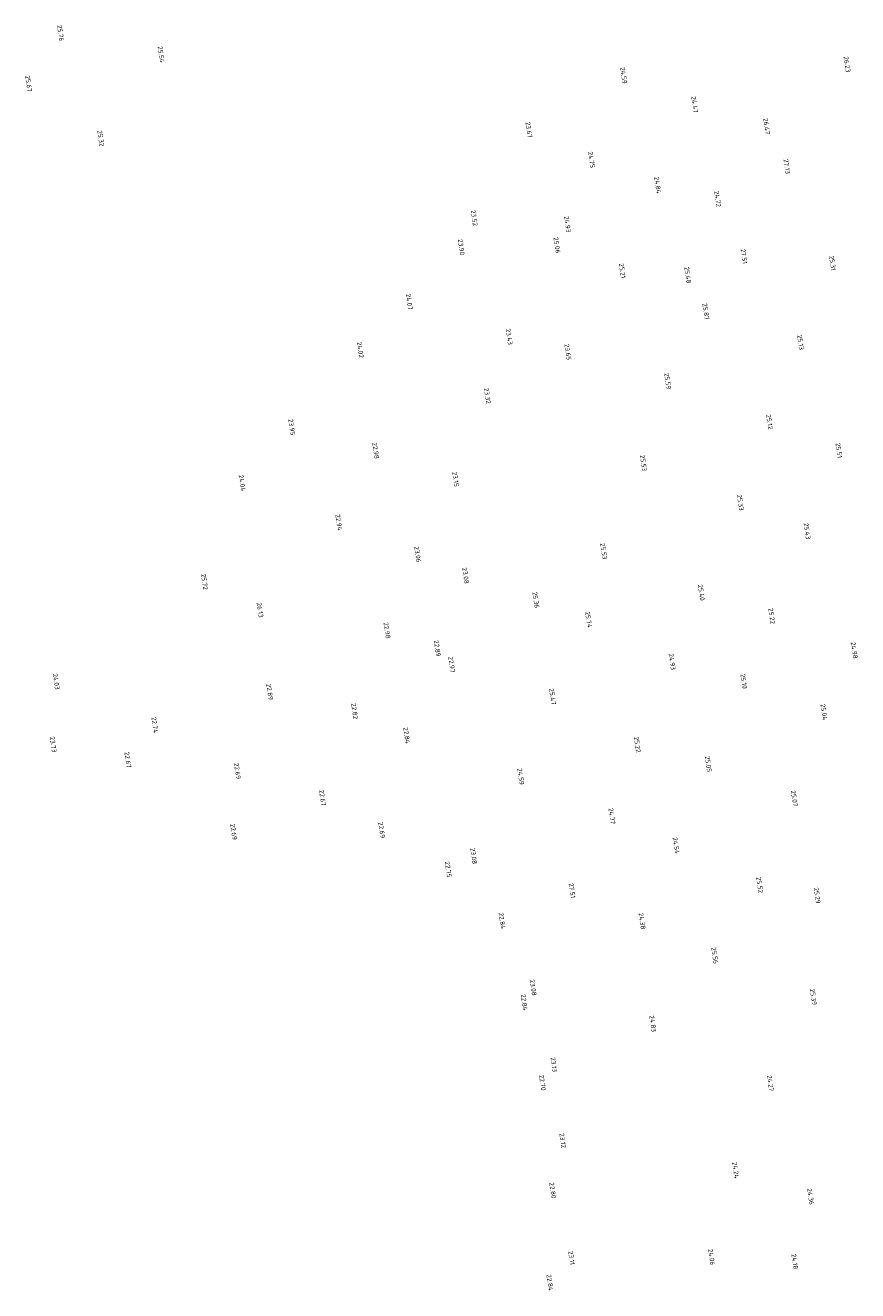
# Model space of a CAD drawing. Extents: x 184312 to 185605, y 346435 to 348273.
# Tile 16 of 18: x 184960 to 185279, y 347785 to 348270. Entities that reach past the tile are written whole.
import ezdxf
from ezdxf.enums import TextEntityAlignment as Align

# ---------------------------------------------------------------- set-up
doc = ezdxf.new("R2010")
doc.units = 0
doc.layers.add('rijk_10Anno', color=254, linetype='Continuous')
doc.styles.add('NLCS-ISO-ANNOTATIVE-T18', font='NLCS-ISO.ttf', dxfattribs={"height": 1.8})

# ---------------------------------------------------------------- blocks, each defined once
blk = doc.blocks.new('SAL-HOOGTELABEL-SO')
at = {"color": 0, "linetype": 'ByBlock', "lineweight": -2, "style": 'NLCS-ISO-ANNOTATIVE-T18'}
blk.add_attdef('HOOGTE', text='', height=1.8, dxfattribs=at).set_placement((2.79, 0), align=Align.RIGHT)

msp = doc.modelspace()

# ---------------------------------------------------------------- block references
at = {"layer": 'rijk_10Anno', "color": 254, "rotation": 278.271}
for p, values in [((184972.34, 348266.18, 25.76), {'HOOGTE': '25.76'}), ((185010.91, 348257.94, 25.54), {'HOOGTE': '25.54'}), ((185273.8, 348254.24, 26.23), {'HOOGTE': '26.23'}), ((185188.18, 348249.86, 24.59), {'HOOGTE': '24.59'}), ((184960.14, 348246.78, 25.67), {'HOOGTE': '25.67'}), ((185215.39, 348238.73, 24.47), {'HOOGTE': '24.47'}), ((185151.86, 348229.09, 23.67), {'HOOGTE': '23.67'}), ((185242.95, 348230.46, 26.47), {'HOOGTE': '26.47'}), ((184987.77, 348225.85, 25.32), {'HOOGTE': '25.32'}), ((185175.85, 348217.6, 24.75), {'HOOGTE': '24.75'}), ((185250.71, 348215.29, 27.13), {'HOOGTE': '27.13'}), ((185201.24, 348207.8, 24.84), {'HOOGTE': '24.84'}), ((185224.2, 348202.64, 24.72), {'HOOGTE': '24.72'}), ((185130.89, 348195.35, 23.52), {'HOOGTE': '23.52'}), ((185166.64, 348192.86, 24.93), {'HOOGTE': '24.93'}), ((185125.92, 348184.17, 23.9), {'HOOGTE': '23.90'}), ((185162.59, 348184.88, 25.06), {'HOOGTE': '25.06'}), ((185234.27, 348180.82, 27.51), {'HOOGTE': '27.51'}), ((185187.61, 348175.3, 25.21), {'HOOGTE': '25.21'}), ((185268.19, 348178.21, 25.31), {'HOOGTE': '25.31'}), ((185212.77, 348173.34, 25.48), {'HOOGTE': '25.48'}), ((185106.02, 348163.23, 24.07), {'HOOGTE': '24.07'}), ((185219.68, 348159.45, 25.87), {'HOOGTE': '25.87'}), ((185144.31, 348149.79, 23.43), {'HOOGTE': '23.43'}), ((185255.93, 348147.85, 25.13), {'HOOGTE': '25.13'}), ((185087.24, 348144.8, 24.02), {'HOOGTE': '24.02'}), ((185166.79, 348143.95, 23.65), {'HOOGTE': '23.65'}), ((185205.04, 348132.74, 25.59), {'HOOGTE': '25.59'}), ((185135.95, 348127.21, 23.32), {'HOOGTE': '23.32'}), ((185244.04, 348117.39, 25.12), {'HOOGTE': '25.12'}), ((185060.98, 348115.14, 23.95), {'HOOGTE': '23.95'}), ((185270.63, 348106.4, 25.51), {'HOOGTE': '25.51'}), ((185093.15, 348106.11, 22.98), {'HOOGTE': '22.98'}), ((185195.75, 348101.39, 25.53), {'HOOGTE': '25.53'}), ((185041.95, 348093.72, 24.04), {'HOOGTE': '24.04'}), ((185123.73, 348095.42, 23.15), {'HOOGTE': '23.15'}), ((185232.92, 348086.25, 25.33), {'HOOGTE': '25.33'}), ((185079.02, 348078.62, 22.94), {'HOOGTE': '22.94'}), ((185258.5, 348075.27, 25.43), {'HOOGTE': '25.43'}), ((185180.52, 348067.59, 25.53), {'HOOGTE': '25.53'}), ((185109.24, 348066.41, 23.06), {'HOOGTE': '23.06'}), ((185127.61, 348058.25, 23.08), {'HOOGTE': '23.08'}), ((185027.51, 348055.92, 25.71), {'HOOGTE': '25.72'}), ((185154.53, 348048.95, 25.36), {'HOOGTE': '25.36'}), ((185217.93, 348051.74, 25.4), {'HOOGTE': '25.40'}), ((185048.79, 348045.28, 26.13), {'HOOGTE': '26.13'}), ((185174.72, 348041.34, 25.73), {'HOOGTE': '25.74'}), ((185244.94, 348042.79, 25.22), {'HOOGTE': '25.22'}), ((185097.48, 348037.21, 22.98), {'HOOGTE': '22.98'}), ((185116.76, 348030.36, 22.89), {'HOOGTE': '22.89'}), ((185276.55, 348029.52, 24.98), {'HOOGTE': '24.98'}), ((185122.26, 348024.21, 22.97), {'HOOGTE': '22.97'}), ((185206.76, 348025.22, 24.93), {'HOOGTE': '24.93'}), ((184970.69, 348017.68, 24.03), {'HOOGTE': '24.03'}), ((185234.18, 348018, 25.1), {'HOOGTE': '25.10'}), ((185052.52, 348013.69, 22.89), {'HOOGTE': '22.89'}), ((185160.92, 348011.88, 25.47), {'HOOGTE': '25.47'}), ((185085.03, 348006.36, 22.82), {'HOOGTE': '22.82'}), ((185264.96, 348005.95, 25.04), {'HOOGTE': '25.04'}), ((185008.52, 348001.02, 22.74), {'HOOGTE': '22.74'}), ((185105.02, 347996.96, 22.84), {'HOOGTE': '22.84'}), ((184969.53, 347993.57, 23.73), {'HOOGTE': '23.73'}), ((185193.41, 347993.52, 25.22), {'HOOGTE': '25.22'}), ((184998.14, 347987.7, 22.67), {'HOOGTE': '22.67'}), ((185220.62, 347986.05, 25.05), {'HOOGTE': '25.05'}), ((185040.15, 347983.38, 22.69), {'HOOGTE': '22.69'}), ((185148.75, 347981.19, 24.59), {'HOOGTE': '24.59'}), ((185072.74, 347973.15, 22.67), {'HOOGTE': '22.67'}), ((185253.55, 347972.92, 25.07), {'HOOGTE': '25.07'}), ((185183.67, 347966.09, 24.77), {'HOOGTE': '24.77'}), ((185038.7, 347960.07, 22.69), {'HOOGTE': '22.69'}), ((185095.45, 347960.71, 22.69), {'HOOGTE': '22.69'}), ((185208.29, 347954.72, 24.54), {'HOOGTE': '24.54'}), ((185130.71, 347950.82, 23.08), {'HOOGTE': '23.08'}), ((185120.96, 347945.69, 22.75), {'HOOGTE': '22.75'}), ((185168.37, 347937.74, 27.5), {'HOOGTE': '27.51'}), ((185240.31, 347939.69, 25.52), {'HOOGTE': '25.52'}), ((185262.37, 347935.65, 25.29), {'HOOGTE': '25.29'}), ((185141.59, 347925.94, 22.84), {'HOOGTE': '22.84'}), ((185195.24, 347925.8, 24.38), {'HOOGTE': '24.38'}), ((185223.1, 347912.61, 25.56), {'HOOGTE': '25.56'}), ((185153.5, 347900.38, 23.08), {'HOOGTE': '23.08'}), ((185150.08, 347894.68, 22.84), {'HOOGTE': '22.84'}), ((185260.89, 347896.79, 25.39), {'HOOGTE': '25.39'}), ((185199.36, 347886.47, 24.83), {'HOOGTE': '24.83'}), ((185161.42, 347871.07, 23.13), {'HOOGTE': '23.13'}), ((185157.04, 347864, 22.7), {'HOOGTE': '22.70'}), ((185244.42, 347863.72, 24.27), {'HOOGTE': '24.27'}), ((185164.79, 347841.98, 23.12), {'HOOGTE': '23.12'}), ((185231.13, 347830.36, 24.24), {'HOOGTE': '24.24'}), ((185160.99, 347822.65, 22.8), {'HOOGTE': '22.80'}), ((185259.82, 347820.26, 24.36), {'HOOGTE': '24.36'}), ((185168.1, 347797.21, 23.11), {'HOOGTE': '23.11'}), ((185221.84, 347797.1, 24.06), {'HOOGTE': '24.06'}), ((185253.74, 347795.52, 24.18), {'HOOGTE': '24.18'}), ((185159.91, 347787.28, 22.84), {'HOOGTE': '22.84'})]:
    msp.add_blockref('SAL-HOOGTELABEL-SO', p, dxfattribs=at).add_auto_attribs(values)

doc.saveas('drawing.dxf')
